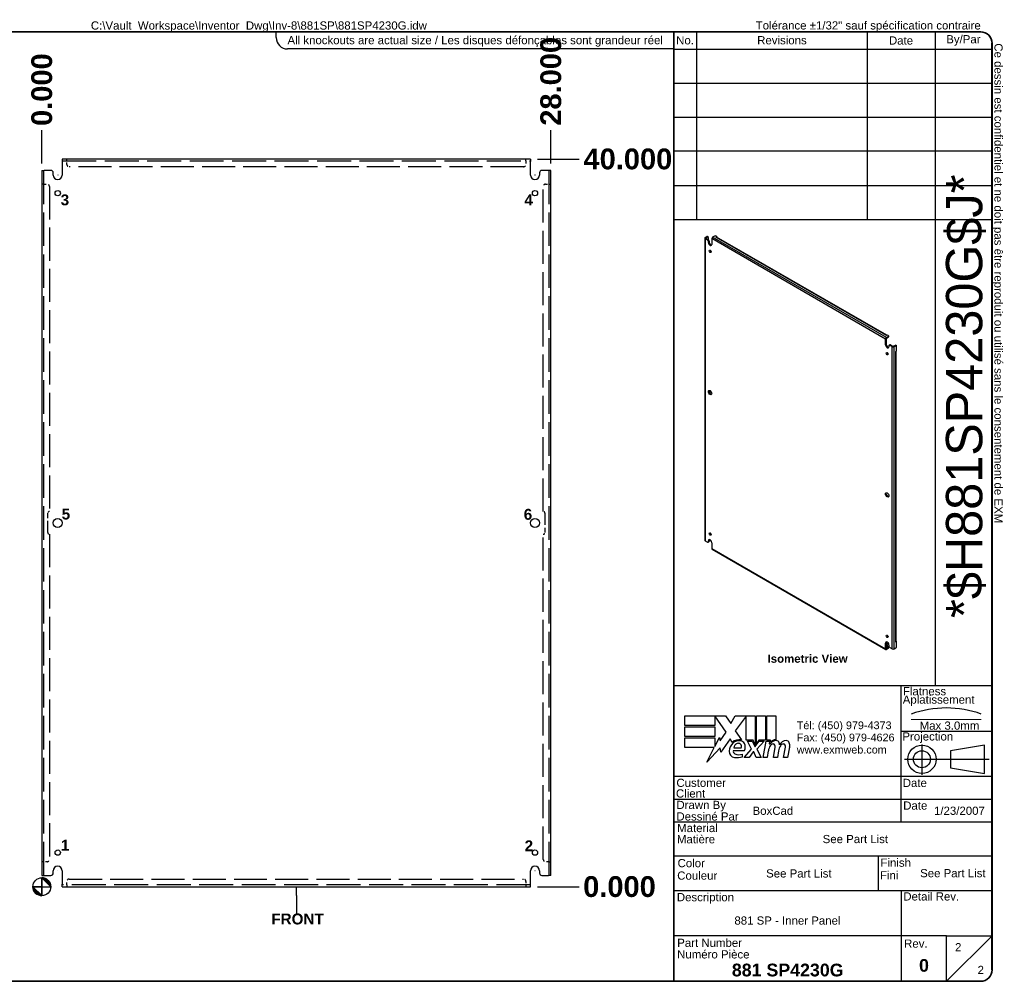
# Model space of a CAD drawing. Header units: inches. Extents: x 3.5 to 85.5, y 2.4 to 55.3.
# Tile 2 of 2: x 31.3 to 85.5, y 2.4 to 55.3. Entities that reach past the tile are written whole.
import ezdxf
from ezdxf.enums import TextEntityAlignment as Align

# ---------------------------------------------------------------- set-up
doc = ezdxf.new("R2010")
doc.units = ezdxf.units.IN
doc.header["$LTSCALE"] = 9.52381
doc.header["$MEASUREMENT"] = 0
for name, pattern in [('CHAIN', [0.7087, 0.4724, -0.0591, 0.1181, -0.0591]), ('DASHED', [0.2067, 0.1654, -0.0413]), ('DASHED_SPACE', [0.2067, 0.1654, -0.0413])]:
    doc.linetypes.add(name, pattern=pattern)
doc.layers.get('0').update_dxf_attribs({"lineweight": 25})
for name, color, linetype, lineweight in [('Centerline(ANSI)', 7, 'Continuous', 25), ('Dimensions(ANSI)', 7, 'Continuous', 25), ('Hidden Edges(ANSI)', 7, 'DASHED_SPACE', 25), ('Sketch Geometry(ANSI)', 7, 'Continuous', 25), ('Symbols(ANSI)', 7, 'Continuous', 25), ('Visible Edges(ANSI)', 7, 'Continuous', 25), ('Visible Tangent Edges(ANSI)', 7, 'Continuous', 25), ('Work Point(ANSI)', 7, 'Continuous', 25)]:
    doc.layers.add(name, color=color, linetype=linetype, lineweight=lineweight)
doc.styles.add('Current-ANSI', font='arial.ttf')
doc.styles.add('Dimension-ANSI', font='arialbd.ttf')
doc.styles.add('Text Style44', font='arialbd.ttf')
doc.styles.add('Text Style83', font='FRE3OF9X.TTF')
doc.dimstyles.new('INCH-ANSI', dxfattribs={"dimscale": 9.52381, "dimtxt": 0.12, "dimasz": 0.098425, "dimexe": 0.04, "dimexo": 0.04, "dimgap": 0.031496, "dimtad": 0, "dimtih": 1, "dimtoh": 1, "dimdec": 3, "dimrnd": 1e-08, "dimzin": 0, "dimdsep": 46, "dimtxsty": 'Dimension-ANSI', "dimcen": 0.09, "dimdle": 0.312, "dimclrd": 179, "dimclre": 179, "dimclrt": 7, "dimadec": 1, "dimazin": 0, "dimtfac": 1, "dimtdec": 3, "dimtofl": 0, "dimtmove": 0, "dimatfit": 3, "dimfxl": 1, "dimtolj": 1, "dimtzin": 4, "dimlwd": 25, "dimlwe": 25, "dimarcsym": 0})
doc.dimstyles.new('INCH-ANSI-VERTICAL', dxfattribs={"dimscale": 9.52381, "dimtxt": 0.12, "dimasz": 0.098425, "dimexe": 0.04, "dimexo": 0.04, "dimgap": 0.031496, "dimtad": 0, "dimtih": 1, "dimtoh": 1, "dimdec": 3, "dimrnd": 1e-08, "dimzin": 0, "dimdsep": 46, "dimtxsty": 'Dimension-ANSI', "dimcen": 0.09, "dimdle": 0.312, "dimclrd": 179, "dimclre": 179, "dimclrt": 7, "dimadec": 1, "dimazin": 0, "dimtfac": 1, "dimtdec": 3, "dimtofl": 0, "dimtmove": 0, "dimatfit": 3, "dimfxl": 1, "dimtolj": 1, "dimtzin": 4, "dimlwd": 25, "dimlwe": 25, "dimarcsym": 0})

# ---------------------------------------------------------------- blocks, each defined once
blk = doc.blocks.new('Origin Indicator Symbol1')
at = {"layer": 'Dimensions(ANSI)'}
h = blk.add_hatch(color=7, dxfattribs=at)
edge = h.paths.add_edge_path(flags=0)
edge.add_line((6.11, 1.393), (6.208, 1.294))
edge.add_arc((6.11, 1.294), 0.0984, 0, 90)
h = blk.add_hatch(color=7, dxfattribs=at)
edge = h.paths.add_edge_path(flags=0)
edge.add_line((6.11, 1.196), (6.011, 1.294))
edge.add_arc((6.11, 1.294), 0.0984, 180, 270)
at = {"layer": 'Dimensions(ANSI)', "color": 7, "linetype": 'Continuous'}
for p, q in [((6.11, 1.393), (6.208, 1.294)), ((6.11, 1.196), (6.011, 1.294))]:
    blk.add_line(p, q, dxfattribs=at)
at = {"layer": 'Dimensions(ANSI)', "color": 7, "linetype": 'Continuous', "flags": 128}
for points in [[(6.11, 1.294), (6.208, 1.294), (6.11, 1.393), (6.11, 1.294)], [(6.11, 1.294), (6.11, 1.393), (6.11, 1.196), (6.11, 1.294)], [(6.11, 1.294), (6.11, 1.196), (6.011, 1.294), (6.11, 1.294)], [(6.11, 1.294), (6.011, 1.294), (6.11, 1.294), (6.11, 1.294)]]:
    blk.add_lwpolyline(points, dxfattribs=at)
at = {"layer": 'Dimensions(ANSI)', "color": 7, "linetype": 'Continuous'}
blk.add_circle((6.11, 1.294), 0.0984, dxfattribs=at)
for start, end in [(0, 90), (180, 270)]:
    blk.add_arc((6.11, 1.294), 0.0984, start, end, dxfattribs=at)
at = {"layer": 'Dimensions(ANSI)', "color": 7}
for points in [[(6.11, 1.294), (6.208, 1.294), (6.11, 1.393), (6.11, 1.294)], [(6.11, 1.294), (6.11, 1.393), (6.11, 1.196), (6.11, 1.294)], [(6.11, 1.294), (6.11, 1.196), (6.011, 1.294), (6.11, 1.294)], [(6.11, 1.294), (6.011, 1.294), (6.11, 1.294)]]:
    blk.add_solid(points, dxfattribs=at)
blk = doc.blocks.new('Datum Identifier4')
at = {"layer": 'Symbols(ANSI)', "color": 7, "linetype": 'Continuous', "lineweight": 25}
for p, q in [((8.91, 1.196), (8.91, 1.294)), ((8.91, 1.196), (8.91, 1.186)), ((8.91, 1.186), (8.91, 1.002))]:
    blk.add_line(p, q, dxfattribs=at)
at = {"layer": 'Symbols(ANSI)', "color": 7, "insert": (8.634, 0.878), "char_height": 0.12, "attachment_point": 7, "line_spacing_factor": 0.25, "style": 'Dimension-ANSI'}
blk.add_mtext('FRONT', dxfattribs=at)
blk = doc.blocks.new('Leader Text1')
at = {"layer": 'Symbols(ANSI)', "color": 7, "insert": (6.317, 8.784), "char_height": 0.12, "attachment_point": 7, "line_spacing_factor": 0.25, "style": 'Dimension-ANSI'}
blk.add_mtext('3', dxfattribs=at)
blk = doc.blocks.new('Leader Text2')
at = {"layer": 'Symbols(ANSI)', "color": 7, "insert": (11.419, 8.785), "char_height": 0.12, "attachment_point": 7, "line_spacing_factor": 0.25, "style": 'Dimension-ANSI'}
blk.add_mtext('4', dxfattribs=at)
blk = doc.blocks.new('Leader Text3')
at = {"layer": 'Symbols(ANSI)', "color": 7, "insert": (6.319, 1.69), "char_height": 0.12, "attachment_point": 7, "line_spacing_factor": 0.25, "style": 'Dimension-ANSI'}
blk.add_mtext('1', dxfattribs=at)
blk = doc.blocks.new('Leader Text4')
at = {"layer": 'Symbols(ANSI)', "color": 7, "insert": (11.421, 1.684), "char_height": 0.12, "attachment_point": 7, "line_spacing_factor": 0.25, "style": 'Dimension-ANSI'}
blk.add_mtext('2', dxfattribs=at)
blk = doc.blocks.new('*D15')
at = {"layer": 'Defpoints', "color": 0, "linetype": 'Continuous', "transparency": 16777216}
for p in [(32.528, 49.216), (32.528, 46.998), (32.528, 46.998)]:
    blk.add_point(p, dxfattribs=at)
at = {"layer": 'Dimensions(ANSI)', "color": 179, "linetype": 'Continuous', "lineweight": 25, "transparency": 16777216}
blk.add_line((32.528, 47.379), (32.528, 49.216), dxfattribs=at)
at = {"layer": 'Dimensions(ANSI)', "color": 7, "linetype": 'Continuous', "lineweight": 25, "transparency": 16777216, "insert": (32.528, 51.441), "char_height": 1.1429, "attachment_point": 5, "rotation": 90, "style": 'Dimension-ANSI'}
blk.add_mtext('\\A1;0.000', dxfattribs=at)
blk = doc.blocks.new('*D16')
at = {"layer": 'Defpoints', "color": 0, "linetype": 'Continuous', "transparency": 16777216}
for p in [(60.528, 49.216), (32.528, 46.998), (60.528, 46.998)]:
    blk.add_point(p, dxfattribs=at)
at = {"layer": 'Dimensions(ANSI)', "color": 179, "linetype": 'Continuous', "lineweight": 25, "transparency": 16777216}
blk.add_line((60.528, 47.379), (60.528, 49.216), dxfattribs=at)
at = {"layer": 'Dimensions(ANSI)', "color": 7, "linetype": 'Continuous', "lineweight": 25, "transparency": 16777216, "insert": (60.528, 51.898), "char_height": 1.1429, "attachment_point": 5, "rotation": 90, "style": 'Dimension-ANSI'}
blk.add_mtext('\\A1;28.000', dxfattribs=at)
blk = doc.blocks.new('*D17')
at = {"layer": 'Defpoints', "color": 0, "linetype": 'Continuous', "transparency": 16777216}
for p in [(59.403, 7.623), (59.403, 7.623), (62.076, 7.623)]:
    blk.add_point(p, dxfattribs=at)
at = {"layer": 'Dimensions(ANSI)', "color": 179, "linetype": 'Continuous', "lineweight": 25, "transparency": 16777216}
blk.add_line((59.784, 7.623), (62.076, 7.623), dxfattribs=at)
at = {"layer": 'Dimensions(ANSI)', "color": 7, "linetype": 'Continuous', "lineweight": 25, "transparency": 16777216, "insert": (64.301, 7.623), "char_height": 1.1429, "attachment_point": 5, "style": 'Dimension-ANSI'}
blk.add_mtext('\\A1;0.000', dxfattribs=at)
blk = doc.blocks.new('*D18')
at = {"layer": 'Defpoints', "color": 0, "linetype": 'Continuous', "transparency": 16777216}
for p in [(59.403, 47.623), (62.076, 47.623), (59.403, 7.623)]:
    blk.add_point(p, dxfattribs=at)
at = {"layer": 'Dimensions(ANSI)', "color": 179, "linetype": 'Continuous', "lineweight": 25, "transparency": 16777216}
blk.add_line((59.784, 47.623), (62.076, 47.623), dxfattribs=at)
at = {"layer": 'Dimensions(ANSI)', "color": 7, "linetype": 'Continuous', "lineweight": 25, "transparency": 16777216, "insert": (64.763, 47.623), "char_height": 1.1429, "attachment_point": 5, "style": 'Dimension-ANSI'}
blk.add_mtext('\\A1;40.000', dxfattribs=at)
blk = doc.blocks.new('Leader Text5')
at = {"layer": 'Symbols(ANSI)', "color": 7, "insert": (6.319, 1.69), "char_height": 0.12, "attachment_point": 7, "line_spacing_factor": 0.25, "style": 'Dimension-ANSI'}
blk.add_mtext('1', dxfattribs=at)
blk = doc.blocks.new('Leader Text6')
at = {"layer": 'Symbols(ANSI)', "color": 7, "insert": (6.328, 5.33), "char_height": 0.12, "attachment_point": 7, "line_spacing_factor": 0.25, "style": 'Dimension-ANSI'}
blk.add_mtext('5', dxfattribs=at)
blk = doc.blocks.new('Leader Text7')
at = {"layer": 'Symbols(ANSI)', "color": 7, "insert": (6.328, 5.33), "char_height": 0.12, "attachment_point": 7, "line_spacing_factor": 0.25, "style": 'Dimension-ANSI'}
blk.add_mtext('5', dxfattribs=at)
blk = doc.blocks.new('Leader Text8')
at = {"layer": 'Symbols(ANSI)', "color": 7, "insert": (11.411, 5.327), "char_height": 0.12, "attachment_point": 7, "line_spacing_factor": 0.25, "style": 'Dimension-ANSI'}
blk.add_mtext('6', dxfattribs=at)
blk = doc.blocks.new('Title Blocks EXM - ANSI B')
for p, q in [((13.372, 3.063), (13.372, 3.17)), ((13.372, 3.17), (13.818, 3.17)), ((13.824, 2.989), (13.701, 3.168)), ((13.701, 3.168), (13.701, 3.063)), ((13.818, 3.17), (13.877, 3.083)), ((13.877, 3.083), (13.923, 3.17)), ((13.923, 3.17), (14.146, 3.17)), ((14.046, 3.166), (13.924, 3.002)), ((14.046, 2.9), (14.046, 3.166)), ((14.146, 3.17), (14.146, 2.842)), ((14.16, 3.17), (14.259, 3.17)), ((14.16, 2.866), (14.16, 3.17)), ((14.259, 3.17), (14.259, 2.9)), ((14.273, 3.17), (14.372, 3.17)), ((14.273, 2.9), (14.273, 3.17)), ((14.372, 3.17), (14.372, 2.905)), ((13.701, 3.063), (13.372, 3.063)), ((13.372, 3.049), (13.701, 3.049)), ((13.372, 2.942), (13.372, 3.049)), ((13.701, 3.049), (13.701, 2.942)), ((13.701, 2.942), (13.372, 2.942)), ((13.372, 2.82), (13.372, 2.927)), ((13.372, 2.927), (13.701, 2.927)), ((13.701, 2.831), (13.752, 2.929)), ((13.701, 2.927), (13.701, 2.831)), ((13.752, 2.929), (13.758, 2.895)), ((13.758, 2.895), (13.824, 2.989)), ((13.924, 3.002), (13.993, 2.903)), ((13.695, 2.82), (13.372, 2.82)), ((13.612, 2.661), (13.695, 2.82)), ((13.87, 2.914), (13.765, 2.768)), ((13.893, 2.876), (13.87, 2.914)), ((13.91, 2.818), (13.99, 2.818)), ((14.121, 2.9), (14.046, 2.9)), ((14.059, 2.891), (14.113, 2.891)), ((14.105, 2.802), (14.059, 2.891)), ((14.113, 2.891), (14.139, 2.83)), ((14.146, 2.842), (14.121, 2.9)), ((14.139, 2.83), (14.146, 2.83)), ((14.146, 2.83), (14.19, 2.891)), ((14.185, 2.9), (14.16, 2.866)), ((14.245, 2.891), (14.164, 2.803)), ((14.259, 2.9), (14.185, 2.9)), ((14.19, 2.891), (14.245, 2.891)), ((14.232, 2.709), (14.264, 2.891)), ((14.264, 2.891), (14.302, 2.891)), ((14.314, 2.9), (14.273, 2.9)), ((14.302, 2.891), (14.299, 2.859)), ((14.299, 2.859), (14.309, 2.859)), ((14.312, 2.88), (14.314, 2.9)), ((14.345, 2.709), (14.365, 2.824)), ((14.457, 2.709), (14.477, 2.824)), ((14.523, 2.823), (14.501, 2.709)), ((13.758, 2.815), (13.612, 2.661)), ((13.765, 2.768), (13.758, 2.815)), ((13.905, 2.788), (14.027, 2.788)), ((14.005, 2.718), (14.005, 2.748)), ((14.023, 2.709), (14.105, 2.802)), ((14.077, 2.709), (14.023, 2.709)), ((14.122, 2.774), (14.077, 2.709)), ((14.13, 2.774), (14.122, 2.774)), ((14.155, 2.709), (14.13, 2.774)), ((14.209, 2.709), (14.155, 2.709)), ((14.164, 2.803), (14.209, 2.709)), ((14.276, 2.709), (14.232, 2.709)), ((14.289, 2.784), (14.276, 2.709)), ((14.389, 2.709), (14.345, 2.709)), ((14.402, 2.784), (14.389, 2.709)), ((14.501, 2.709), (14.457, 2.709))]:
    blk.add_line(p, q)
for centre, radius, start, end in [((13.991, 2.772), 0.133, 134.1684, 176.5646), ((13.968, 2.796), 0.11, 77.079, 133.1785), ((13.968, 2.796), 0.0996, 80.4085, 134.1684), ((13.965, 2.811), 0.056, 109.3797, 172.9975), ((13.959, 2.83), 0.0365, 51.1652, 109.3797), ((13.962, 2.833), 0.0318, 331.4547, 51.1652), ((13.981, 2.843), 0.0507, 23.8445, 85.0802), ((13.941, 2.826), 0.094, 336.1555, 23.8445), ((14.442, 2.757), 0.155, 147.5992, 170), ((14.376, 2.816), 0.08, 89.4776, 147.4114), ((14.346, 2.818), 0.042, 96.03, 147.5992), ((14.37, 2.825), 0.08, 88.7952, 136.5849), ((14.344, 2.839), 0.02, 23.5571, 96.03), ((14.325, 2.831), 0.041, 350, 23.5571), ((14.377, 2.862), 0.0338, 16.9928, 89.4776), ((14.555, 2.759), 0.155, 148.5584, 170.8257), ((14.317, 2.844), 0.096, 3.6169, 16.9928), ((14.486, 2.814), 0.0819, 89.6788, 153.9508), ((14.458, 2.818), 0.042, 96.1027, 147.6083), ((14.456, 2.839), 0.02, 23.5487, 96.1027), ((14.437, 2.831), 0.041, 349.9922, 23.5487), ((14.487, 2.861), 0.035, 18.4748, 89.6788), ((14.429, 2.842), 0.096, 349, 18.4748), ((13.925, 2.776), 0.0658, 176.5646, 261.5605), ((13.936, 2.779), 0.032, 163.5261, 244.6784), ((13.945, 2.911), 0.202, 261.5605, 287.3343), ((13.966, 2.842), 0.102, 244.6784, 292.5609)]:
    blk.add_arc(centre, radius, start, end)
at = {"layer": 'Centerline(ANSI)', "linetype": 'DASHED', "lineweight": 18, "ltscale": 0.507983}
blk.add_line((15.861, 3.128), (16.632, 3.128), dxfattribs=at)
at = {"layer": 'Centerline(ANSI)', "linetype": 'CHAIN', "ltscale": 0.185148}
blk.add_line((15.979, 2.855), (15.979, 2.521), dxfattribs=at)
at = {"layer": 'Centerline(ANSI)', "linetype": 'CHAIN', "ltscale": 0.437897}
blk.add_line((15.786, 2.691), (16.717, 2.691), dxfattribs=at)
at = {"layer": 'Sketch Geometry(ANSI)'}
for p, q in [((13.25, 10.687), (16.625, 10.687)), ((13.5, 10.687), (13.5, 8.625)), ((15.375, 10.687), (15.375, 8.625)), ((16.125, 10.687), (16.125, 3.5)), ((16.75, 10.562), (16.75, 0.375)), ((13.25, 10.5), (16.75, 10.5)), ((13.25, 10.125), (16.75, 10.125)), ((13.25, 9.75), (16.75, 9.75)), ((16.75, 9.375), (13.25, 9.375)), ((13.25, 9), (16.75, 9)), ((16.75, 9), (16.75, 8.625)), ((13.25, 8.625), (16.75, 8.625)), ((16.75, 3.5), (13.25, 3.5)), ((15.75, 2), (15.75, 3.5)), ((15.75, 3), (16.75, 3)), ((16.669, 2.847), (16.294, 2.785)), ((16.669, 2.535), (16.669, 2.847)), ((16.294, 2.785), (16.294, 2.598)), ((16.75, 2.5), (13.25, 2.5)), ((16.294, 2.598), (16.669, 2.535)), ((16.75, 2.25), (13.25, 2.25)), ((16.75, 2), (13.25, 2)), ((13.25, 1.629), (16.75, 1.629)), ((15.499, 1.629), (15.499, 1.25)), ((13.25, 1.25), (16.75, 1.25)), ((15.75, 1.25), (15.75, 0.75)), ((15.75, 0.75), (13.25, 0.75)), ((16.25, 0.75), (15.75, 0.75)), ((15.75, 0.75), (15.75, 0.25)), ((16.25, 0.25), (16.25, 0.75)), ((16.25, 0.75), (16.75, 0.75)), ((16.25, 0.25), (16.75, 0.75)), ((16.625, 0.25), (13.25, 0.25))]:
    blk.add_line(p, q, dxfattribs=at)
at = {"layer": 'Sketch Geometry(ANSI)', "linetype": 'Continuous', "lineweight": 35}
for p, q in [((13.25, 8.625), (13.25, 10.687)), ((13.25, 8.625), (13.25, 3.5)), ((13.25, 0.25), (13.25, 3.5))]:
    blk.add_line(p, q, dxfattribs=at)
at = {"layer": 'Sketch Geometry(ANSI)'}
for radius in [0.156, 0.0935]:
    blk.add_circle((15.979, 2.691), radius, dxfattribs=at)
for centre, radius, start, end in [((16.625, 10.562), 0.125, 0, 90), ((16.247, 2.112), 1.143, 70.2973, 109.7027), ((16.625, 0.375), 0.125, 270, 0)]:
    blk.add_arc(centre, radius, start, end, dxfattribs=at)
at = {"layer": 'Symbols(ANSI)', "color": 7, "char_height": 0.09, "style": 'Current-ANSI'}
for s, insert, width, attachment_point in [('No.', (13.373, 10.595), 0.25039, 5), ('Revisions', (14.439, 10.596), 1.87331, 5), ('Date', (15.749, 10.593), 0.75135, 5), ('By/Par', (16.435, 10.594), 0.62202, 5), ('Date', (15.773, 2.136), 0.26554, 7), ('Rev.', (15.783, 0.618), 0.25854, 7)]:
    blk.add_mtext(s, dxfattribs=dict(at, insert=insert, width=width, attachment_point=attachment_point))
for s, insert, attachment_point in [('\\fArial|b1|i0;\\H0.0900;Isometric View', (14.281, 3.842), 1), ('Flatness', (15.77, 3.393), 7), ('Aplatissement', (15.768, 3.275), 7), ('Max 3.0mm', (15.954, 3.015), 7), ('Projection', (15.764, 2.87), 7), ('Customer', (13.278, 2.386), 7), ('Date', (15.768, 2.385), 7), ('Client', (13.273, 2.269), 7), ('Drawn By', (13.278, 2.117), 7), ('Dessiné Par', (13.278, 2.016), 7), ('Material', (13.286, 1.889), 7), ('Matière', (13.284, 1.766), 7), ('Color', (13.291, 1.503), 7), ('Finish', (15.523, 1.508), 7), ('Couleur', (13.287, 1.366), 7), ('Fini', (15.518, 1.37), 7), ('Description', (13.283, 1.103), 7), ('Detail Rev.', (15.774, 1.137), 7), ('Part Number', (13.287, 0.627), 7), ('Numéro Pièce', (13.286, 0.5), 7)]:
    blk.add_mtext(s, dxfattribs=dict(at, insert=insert, attachment_point=attachment_point))
at = {"layer": 'Symbols(ANSI)', "color": 7, "insert": (14.602, 3.107), "char_height": 0.085, "attachment_point": 1, "line_spacing_factor": 0.944221, "style": 'Current-ANSI'}
blk.add_mtext('\\fArial|b0|i0;\\H0.0850;Tél: (450) 979-4373\\PFax: (450) 979-4626\\Pwww.exmweb.com', dxfattribs=at)
at = {"layer": 'Symbols(ANSI)', "color": 7, "style": 'Current-ANSI'}
for tag, p in [('REV1', (13.375, 10.313)), ('REV1DATE', (15.75, 10.31)), ('REV1BY', (16.437, 10.313)), ('REV2', (13.373, 9.938)), ('REV2DATE', (15.747, 9.941)), ('REV2BY', (16.437, 9.938)), ('REV3', (13.374, 9.563)), ('REV3DATE', (15.752, 9.563)), ('REV3BY', (16.437, 9.564)), ('REV4', (13.377, 9.188)), ('REV4DATE', (15.752, 9.188)), ('REV4BY', (16.441, 9.188)), ('REV5', (13.373, 8.813)), ('REV5DATE', (15.752, 8.813)), ('REV5BY', (16.438, 8.811)), ('MFG_APPROVED_DATE', (16.393, 2.374)), ('DETAIL_REV', (16.249, 0.926))]:
    blk.add_attdef(tag, text='', height=0.09, dxfattribs=at).set_placement(p, align=Align.MIDDLE_CENTER)
for tag, p in [('REV1DESC', (13.526, 10.31)), ('REV2DESC', (13.525, 9.937)), ('REV3DESC', (13.528, 9.564)), ('REV4DESC', (13.533, 9.19)), ('REV5DESC', (13.532, 8.811)), ('COMPANY', (14.12, 2.375))]:
    blk.add_attdef(tag, text='', height=0.09, dxfattribs=at).set_placement(p, align=Align.MIDDLE_LEFT)
at = {"layer": 'Symbols(ANSI)', "color": 7, "style": 'Text Style83'}
blk.add_attdef('BARCODE_001', (16.643, 4.244), '', height=0.4, rotation=90, dxfattribs=at)
at = {"layer": 'Symbols(ANSI)', "color": 7}
for tag, p, height, style in [('AUTHOR_001', (14.116, 2.08), 0.09, 'Current-ANSI'), ('IDW_DATE_001', (16.112, 2.08), 0.09, 'Current-ANSI'), ('MATERIEL_001', (14.887, 1.769), 0.09, 'Current-ANSI'), ('COLOR_001', (14.265, 1.391), 0.09, 'Current-ANSI'), ('FINISH_001', (15.959, 1.394), 0.09, 'Current-ANSI'), ('IDW_DESC_001', (13.916, 0.873), 0.09, 'Current-ANSI'), ('Sheet_Number_001', (16.343, 0.58), 0.09, 'Current-ANSI'), ('IDW_NAME_001', (13.888, 0.304), 0.14, 'Text Style44'), ('IDW_REV_001', (15.947, 0.355), 0.14, 'Text Style44'), ('Number_of_sheets_001', (16.591, 0.33), 0.09, 'Current-ANSI')]:
    blk.add_attdef(tag, p, '', height=height, dxfattribs=dict(at, style=style))
blk = doc.blocks.new('Borders EXM - B (Inch) - B')
at = {"layer": 'Sketch Geometry(ANSI)', "linetype": 'Continuous', "lineweight": 35}
for p, q in [((16.438, 10.692), (0.437, 10.692)), ((16.562, 0.38), (16.562, 10.567)), ((0.437, 0.255), (16.438, 0.255))]:
    blk.add_line(p, q, dxfattribs=at)
at = {"layer": 'Sketch Geometry(ANSI)'}
for p, q in [((8.688, 10.63), (8.688, 10.692)), ((13.062, 10.692), (13.062, 10.505)), ((13.062, 10.505), (8.812, 10.505))]:
    blk.add_line(p, q, dxfattribs=at)
blk.add_arc((8.812, 10.63), 0.125, 180, 270, dxfattribs=at)
at = {"layer": 'Sketch Geometry(ANSI)', "linetype": 'Continuous', "lineweight": 35}
for centre, start, end in [((16.438, 10.567), 0, 90), ((16.438, 0.38), 270, 0)]:
    blk.add_arc(centre, 0.125, start, end, dxfattribs=at)
at = {"layer": 'Symbols(ANSI)', "color": 7, "char_height": 0.09, "style": 'Current-ANSI'}
for s, insert, attachment_point in [('Tolérance ±1/32" sauf spécification contraire', (13.963, 10.692), 7), ('All knockouts are actual size / Les disques défonçables sont grandeur réel', (8.812, 10.647), 1)]:
    blk.add_mtext(s, dxfattribs=dict(at, insert=insert, attachment_point=attachment_point))
at = {"layer": 'Symbols(ANSI)', "color": 7, "insert": (16.562, 10.567), "char_height": 0.09, "attachment_point": 7, "rotation": 270, "style": 'Current-ANSI'}
blk.add_mtext('Ce dessin est confidentiel et ne doit pas être reproduit ou utilisé sans le consentement de EXM', dxfattribs=at)
at = {"layer": 'Symbols(ANSI)', "color": 7, "style": 'Current-ANSI'}
blk.add_attdef('FILENAME_AND_PATH_001', (6.649, 10.718), '', height=0.09, dxfattribs=at)

msp = doc.modelspace()

# ---------------------------------------------------------------- linework, layer by layer
at = {"layer": 'Hidden Edges(ANSI)', "ltscale": 1.186445}
for p, q in [((33.6528, 47.5179), (59.4028, 47.5179)), ((59.4028, 7.7279), (33.6528, 7.7279))]:
    msp.add_line(p, q, dxfattribs=at)
at = {"layer": 'Hidden Edges(ANSI)', "ltscale": 0.039899}
for p, q in [((33.9026, 47.5179), (33.9026, 47.6229)), ((33.9028, 47.5179), (33.9028, 47.6229)), ((59.1528, 47.5179), (59.1528, 47.6229)), ((59.153, 47.5179), (59.153, 47.6229)), ((32.6328, 46.2481), (32.5278, 46.2481)), ((32.6328, 46.2479), (32.5278, 46.2479)), ((60.4228, 46.2481), (60.5278, 46.2481)), ((60.4228, 46.2479), (60.5278, 46.2479)), ((32.6328, 8.9979), (32.5278, 8.9979)), ((32.6328, 8.9977), (32.5278, 8.9977)), ((60.4228, 8.9979), (60.5278, 8.9979)), ((60.4228, 8.9977), (60.5278, 8.9977)), ((33.9026, 7.7279), (33.9026, 7.6229)), ((33.9028, 7.7279), (33.9028, 7.6229)), ((59.1528, 7.7279), (59.1528, 7.6229)), ((59.153, 7.7279), (59.153, 7.6229))]:
    msp.add_line(p, q, dxfattribs=at)
at = {"layer": 'Hidden Edges(ANSI)', "ltscale": 0.01845}
for p, q in [((33.9028, 47.5179), (33.9028, 47.4869)), ((59.1528, 47.5179), (59.1528, 47.4869)), ((32.6328, 46.2479), (32.6638, 46.2479)), ((60.4228, 46.2479), (60.3918, 46.2479)), ((32.6328, 8.9979), (32.6638, 8.9979)), ((60.4228, 8.9979), (60.3918, 8.9979)), ((33.9028, 7.7279), (33.9028, 7.7589)), ((59.1528, 7.7279), (59.1528, 7.7589))]:
    msp.add_line(p, q, dxfattribs=at)
at = {"layer": 'Hidden Edges(ANSI)', "ltscale": 0.059707}
for p, q in [((33.9028, 47.3299), (33.9028, 47.4869)), ((59.1528, 47.4869), (59.1528, 47.3299)), ((32.6638, 46.2479), (32.8208, 46.2479)), ((60.2348, 46.2479), (60.3918, 46.2479)), ((32.8208, 8.9979), (32.6638, 8.9979)), ((60.3918, 8.9979), (60.2348, 8.9979)), ((33.9028, 7.7589), (33.9028, 7.9159)), ((59.1528, 7.9159), (59.1528, 7.7589))]:
    msp.add_line(p, q, dxfattribs=at)
at = {"layer": 'Hidden Edges(ANSI)', "ltscale": 1.151888}
for p, q in [((59.0278, 47.2049), (34.0278, 47.2049)), ((34.0278, 8.0409), (59.0278, 8.0409))]:
    msp.add_line(p, q, dxfattribs=at)
at = {"layer": 'Hidden Edges(ANSI)', "ltscale": 1.171686}
for p, q in [((32.6328, 8.2479), (32.6328, 46.9979)), ((60.4228, 46.9979), (60.4228, 8.2479))]:
    msp.add_line(p, q, dxfattribs=at)
at = {"layer": 'Hidden Edges(ANSI)', "ltscale": 1.15304}
for p, q in [((32.9458, 46.1229), (32.9458, 28.2479)), ((60.1098, 28.2479), (60.1098, 46.1229)), ((32.9458, 26.9979), (32.9458, 9.1229)), ((60.1098, 9.1229), (60.1098, 26.9979))]:
    msp.add_line(p, q, dxfattribs=at)
at = {"layer": 'Hidden Edges(ANSI)', "ltscale": 0.404839}
for p, q in [((32.8523, 27.0914), (32.8523, 28.1544)), ((60.2033, 28.1544), (60.2033, 27.0914))]:
    msp.add_line(p, q, dxfattribs=at)
at = {"layer": 'Hidden Edges(ANSI)', "ltscale": 0.074697}
for centre, start, end in [((34.0278, 47.3299), 180, 270), ((59.0278, 47.3299), 270, 0), ((32.8208, 46.1229), 0, 90), ((60.2348, 46.1229), 90, 180), ((32.8208, 9.1229), 270, 0), ((60.2348, 9.1229), 180, 270), ((34.0278, 7.9159), 90, 180), ((59.0278, 7.9159), 0, 90)]:
    msp.add_arc(centre, 0.125, start, end, dxfattribs=at)
at = {"layer": 'Hidden Edges(ANSI)', "ltscale": 0.055848}
for centre, start, end in [((32.9458, 28.1544), 90, 180), ((60.1098, 28.1544), 0, 90), ((32.9458, 27.0914), 180, 270), ((60.1098, 27.0914), 270, 0)]:
    msp.add_arc(centre, 0.0935, start, end, dxfattribs=at)
at = {"layer": 'Visible Edges(ANSI)'}
for p, q in [((59.4028, 47.6229), (33.6528, 47.6229)), ((33.6528, 47.6229), (33.6528, 47.4869)), ((33.6528, 47.4869), (33.6528, 46.7479)), ((59.4028, 47.6229), (59.4028, 47.4869)), ((59.4028, 46.7479), (59.4028, 47.4869)), ((32.5278, 46.9979), (32.6638, 46.9979)), ((32.5278, 46.9979), (32.5278, 8.2479)), ((33.0278, 46.9979), (32.6638, 46.9979)), ((33.1528, 46.7479), (33.1528, 46.8729)), ((59.9028, 46.8729), (59.9028, 46.7479)), ((60.3918, 46.9979), (60.0278, 46.9979)), ((60.5278, 46.9979), (60.3918, 46.9979)), ((60.5278, 8.2479), (60.5278, 46.9979)), ((69.0086, 43.3094), (69.1017, 43.3632)), ((69.0475, 43.2869), (69.1407, 43.3407)), ((69.1345, 43.3665), (69.1735, 43.344)), ((69.5194, 43.39), (69.4262, 43.3362)), ((69.6079, 43.3341), (69.6585, 43.3633)), ((69.608, 43.334), (69.6079, 43.3341)), ((69.6081, 43.3341), (69.608, 43.334)), ((69.6585, 43.3633), (69.6122, 43.39)), ((79.0027, 37.9343), (69.6438, 43.3376)), ((69.6585, 43.3633), (69.6585, 43.3291)), ((68.9876, 43.2803), (68.9876, 26.6697)), ((69.1437, 43.1731), (69.0086, 43.2511)), ((69.0475, 43.2736), (69.1827, 43.1956)), ((69.1871, 43.3139), (69.1871, 43.1928)), ((69.1901, 43.0392), (69.1901, 43.0928)), ((69.2291, 43.1153), (69.2291, 43.0617)), ((69.2357, 43.018), (69.2569, 43.0057)), ((69.3033, 42.9254), (69.3033, 42.9138)), ((69.3757, 43.2488), (69.3757, 42.932)), ((69.3033, 42.6027), (69.3033, 42.5318)), ((78.9817, 37.9222), (78.9816, 37.9222)), ((78.9816, 37.9222), (78.9817, 37.9222)), ((79.0322, 37.9514), (78.9817, 37.9222)), ((79.0786, 37.9246), (79.0322, 37.9514)), ((78.9349, 37.413), (78.9349, 37.7298)), ((78.9739, 37.7523), (78.9739, 37.4355)), ((78.9854, 37.8172), (79.0786, 37.871)), ((78.9854, 37.7722), (79.0786, 37.826)), ((79.0978, 37.8978), (79.0978, 37.8528)), ((79.1341, 37.3895), (79.1731, 37.412)), ((79.3021, 37.3082), (79.1669, 37.3862)), ((79.2059, 37.4087), (79.341, 37.3307)), ((79.4572, 37.3845), (79.364, 37.3307)), ((79.529, 37.3652), (79.49, 37.3877)), ((79.1205, 37.3594), (79.1205, 37.3058)), ((79.4962, 37.362), (79.403, 37.3082)), ((79.492, 37.0382), (79.5426, 37.0674)), ((79.492, 37.0381), (79.492, 37.0382)), ((79.4921, 37.0381), (79.492, 37.0381)), ((79.513, 21.0997), (79.513, 37.0503)), ((79.5426, 37.0674), (79.5426, 37.3352)), ((69.2296, 34.8515), (69.2296, 34.8749)), ((69.2686, 34.9016), (69.2686, 34.7873)), ((69.3033, 34.7272), (69.2953, 34.7226)), ((69.3033, 34.7272), (69.3033, 34.7157)), ((69.0086, 26.6405), (69.1437, 26.5625)), ((69.1765, 26.5593), (69.2155, 26.5818)), ((69.1901, 26.5893), (69.1901, 26.6429)), ((69.2291, 26.6654), (69.2291, 26.6118)), ((69.2897, 27.0349), (69.2786, 27.0285)), ((69.3757, 26.5357), (69.3757, 26.219)), ((69.3905, 26.1863), (78.9497, 20.6673)), ((78.9349, 20.6999), (78.9349, 21.0167)), ((78.9739, 21.0392), (78.9739, 20.7225)), ((78.9739, 21.0178), (78.9858, 21.0109)), ((78.9816, 20.8208), (78.9817, 20.8208)), ((78.9817, 20.8207), (78.9816, 20.8208)), ((79.0322, 20.8499), (78.9817, 20.8207)), ((79.0786, 20.7696), (78.9854, 20.7158)), ((79.0786, 20.7246), (78.9854, 20.6708)), ((78.9932, 20.9081), (78.9932, 20.8408)), ((79.0322, 20.9306), (79.0322, 20.8633)), ((79.0322, 20.8499), (79.0786, 20.8232)), ((79.0978, 20.7514), (79.0978, 20.7964)), ((79.1205, 20.9096), (79.1205, 20.856)), ((79.1669, 20.7756), (79.3021, 20.6976)), ((79.403, 20.6976), (79.4962, 20.7514)), ((79.5426, 21.0996), (79.492, 21.0704)), ((79.492, 21.0704), (79.492, 21.0705)), ((79.492, 21.0705), (79.4921, 21.0705)), ((79.513, 21.1167), (79.5426, 21.0996)), ((79.5426, 20.8318), (79.5426, 21.0996)), ((32.5278, 8.2479), (32.6638, 8.2479)), ((32.6638, 8.2479), (33.0278, 8.2479)), ((33.1528, 8.3729), (33.1528, 8.4979)), ((33.6528, 8.4979), (33.6528, 7.7589)), ((59.4028, 7.7589), (59.4028, 8.4979)), ((59.9028, 8.4979), (59.9028, 8.3729)), ((60.0278, 8.2479), (60.3918, 8.2479)), ((60.5278, 8.2479), (60.3918, 8.2479)), ((33.6528, 7.6229), (33.6528, 7.7589)), ((33.6528, 7.6229), (59.4028, 7.6229)), ((59.4028, 7.6229), (59.4028, 7.7589))]:
    msp.add_line(p, q, dxfattribs=at)
for centre, radius in [((33.4028, 45.7479), 0.145), ((59.6528, 45.7479), 0.145), ((33.4028, 27.6229), 0.25), ((59.6528, 27.6229), 0.25), ((33.4028, 9.4979), 0.145), ((59.6528, 9.4979), 0.145)]:
    msp.add_circle(centre, radius, dxfattribs=at)
for centre, radius, start, end in [((33.0278, 46.8729), 0.125, 0, 90), ((33.4028, 46.7479), 0.25, 180, 0), ((59.6528, 46.7479), 0.25, 180, 0), ((60.0278, 46.8729), 0.125, 90, 180), ((33.4028, 8.4979), 0.25, 0, 180), ((59.6528, 8.4979), 0.25, 0, 180), ((33.0278, 8.3729), 0.125, 270, 0), ((60.0278, 8.3729), 0.125, 180, 270)]:
    msp.add_arc(centre, radius, start, end, dxfattribs=at)
for centre, major_axis, start_param, end_param in [((69.1017, 43.3097), (0.0328, 0.0568), 0, 0.7853982), ((69.1407, 43.2872), (0.0328, 0.0568), 5.4977871, 7.0685835), ((69.4262, 43.2779), (0.0357, 0.0618), 0.7853982, 2.3561945), ((69.5658, 43.3632), (0.0656, 0), 0.7853982, 2.3561945), ((69.6081, 43.2758), (0.0357, 0.0618), 0, 0.7853982), ((69.059, 43.2803), (-0.0714, 0), 5.4977871, 7.0685835), ((69.059, 43.2803), (-0.0163, 0), 5.4977871, 7.0685835), ((69.1437, 43.1195), (0.0328, -0.0568), 0.7853982, 2.3561945), ((69.1827, 43.1421), (-0.0328, 0.0568), 3.9269908, 5.4977871), ((69.2829, 42.9856), (0.0656, -0.1137), 3.9269908, 7.0685835), ((69.3219, 43.0081), (0.0656, -0.1137), 3.9269908, 5.9816518), ((69.2569, 42.9522), (-0.0328, 0.0568), 3.9269908, 5.4977871), ((69.3219, 42.5794), (0.0381, -0.0659), 3.679154, 5.7456239), ((78.9817, 37.864), (0.0357, 0.0618), 0.7311589, 0.7853982), ((79.0322, 37.8978), (0.0656, 0), 5.4977871, 7.0685835), ((78.9854, 37.7589), (0.0357, 0.0618), 0.7853982, 2.3561945), ((79.0277, 37.3594), (0.0656, -0.1137), 3.9269908, 7.0685835), ((78.9854, 37.7589), (0.0081, 0.0141), 0.7853982, 2.3561945), ((79.0667, 37.3819), (0.0656, -0.1137), 3.9269908, 5.9816518), ((79.0322, 37.8528), (0.0656, 0), 5.4977871, 6.2831853), ((79.1669, 37.3326), (-0.0328, 0.0568), 5.4977871, 7.0685835), ((79.2059, 37.3551), (-0.0328, 0.0568), 5.4977871, 6.2831853), ((79.4572, 37.3309), (0.0328, 0.0568), 0, 0.7853982), ((79.4962, 37.3084), (0.0328, 0.0568), 5.4977871, 7.0685835), ((79.0667, 36.9533), (0.0381, -0.0659), 3.679154, 5.7456239), ((79.3525, 37.3373), (0.0714, 0), 3.9269908, 5.4977871), ((79.3525, 37.3373), (0.0163, 0), 3.9269908, 5.4977871), ((79.4416, 37.0673), (0.0714, 0), 5.4977871, 5.5520264), ((69.3219, 34.81), (-0.0656, 0.1137), 0.3015335, 2.8400592), ((69.3033, 34.7673), (0.0245, -0.0425), 3.9269908, 5.4977871), ((79.0667, 29.1838), (-0.0656, 0.1137), 0.3015335, 2.8400592), ((69.3219, 27.0405), (0.0381, -0.0659), 3.679154, 5.7456239), ((69.059, 26.6697), (-0.0714, 0), 0, 0.7853982), ((69.1437, 26.6161), (0.0328, -0.0568), 5.4977871, 7.0685835), ((69.2829, 26.5893), (-0.0656, 0.1137), 3.9269908, 7.0685835), ((69.1827, 26.6386), (0.0328, -0.0568), 0, 0.7853982), ((69.3219, 26.6118), (-0.0656, 0.1137), 0.3015335, 0.7853982), ((69.2569, 27.0917), (0.0328, -0.0568), 0, 0.7628134), ((69.4262, 26.2481), (-0.0357, -0.0618), 5.4977871, 6.2831853), ((79.0667, 21.4143), (0.0381, -0.0659), 3.679154, 5.7456239), ((79.0277, 20.9631), (-0.0656, 0.1137), 3.9269908, 7.0685835), ((78.9854, 20.7291), (-0.0357, -0.0618), 5.4977871, 7.0685835), ((79.0667, 20.9857), (-0.0656, 0.1137), 0.3015335, 0.7853982), ((78.9468, 20.9349), (0.0328, -0.0568), 0.7853982, 1.7325469), ((78.9854, 20.7291), (-0.0081, -0.0141), 5.4977871, 7.0685835), ((78.9817, 20.8341), (0.0081, 0.0141), 3.9269908, 5.4977871), ((78.9858, 20.9574), (-0.0328, 0.0568), 3.9269908, 5.4977871), ((78.9817, 20.8341), (0.0357, 0.0618), 5.2663139, 5.4977871), ((79.0322, 20.7964), (0.0656, 0), 5.4977871, 7.0685835), ((79.0322, 20.7514), (0.0656, 0), 5.4977871, 6.2831853), ((79.1669, 20.8292), (-0.0328, 0.0568), 0.7853982, 2.3561945), ((79.3525, 20.7267), (0.0714, 0), 3.9269908, 5.4977871), ((79.4416, 21.0997), (0.0714, 0), 5.4977871, 6.2831853), ((79.4962, 20.805), (-0.0328, -0.0568), 0.7853982, 2.3561945)]:
    msp.add_ellipse(centre, major_axis=major_axis, ratio=0.5773503, start_param=start_param, end_param=end_param, dxfattribs=at)
for centre, major_axis in [((69.2829, 42.5569), (0.0381, -0.0659)), ((79.0277, 36.9308), (0.0381, -0.0659)), ((69.2829, 34.7875), (0.0656, -0.1137)), ((79.0277, 29.1613), (0.0656, -0.1137)), ((69.2829, 27.018), (0.0381, -0.0659)), ((79.0277, 21.3918), (0.0381, -0.0659))]:
    msp.add_ellipse(centre, major_axis=major_axis, ratio=0.5773503, dxfattribs=at)
at = {"layer": 'Visible Tangent Edges(ANSI)'}
for p, q in [((69.1017, 43.3632), (69.1407, 43.3407)), ((78.9854, 37.8172), (69.4262, 43.3362)), ((78.9817, 37.9222), (69.6081, 43.3341)), ((69.0086, 43.2511), (69.0086, 26.6405)), ((69.0475, 43.2736), (69.0475, 43.2869)), ((69.1827, 43.1956), (69.1437, 43.1731)), ((69.1901, 43.0928), (69.2291, 43.1153)), ((69.1901, 43.0392), (69.2291, 43.0617)), ((69.2569, 43.0057), (69.2428, 42.9976)), ((69.2953, 42.9207), (69.3033, 42.9254)), ((78.9349, 37.7298), (69.3757, 43.2488)), ((78.9349, 37.413), (78.9739, 37.4355)), ((79.0786, 37.871), (79.0786, 37.826)), ((79.1669, 37.3862), (79.2059, 37.4087)), ((79.4572, 37.3845), (79.4962, 37.362)), ((79.3021, 20.6976), (79.3021, 37.3082)), ((79.403, 20.6976), (79.403, 37.3082)), ((79.4921, 21.0705), (79.4921, 37.0381)), ((69.2686, 34.7873), (69.2528, 34.7782)), ((69.1901, 26.6429), (69.2291, 26.6654)), ((69.2291, 26.6118), (69.1901, 26.5893)), ((69.3026, 27.0645), (69.2718, 27.0467)), ((69.3757, 26.219), (78.9349, 20.6999)), ((78.9349, 21.0167), (78.9739, 21.0392)), ((78.9858, 21.0109), (78.9739, 21.0041)), ((78.9932, 20.8408), (78.9739, 20.8519)), ((78.9817, 20.8208), (78.9739, 20.8253)), ((78.9854, 20.7158), (78.9739, 20.7225)), ((78.9932, 20.9081), (79.0322, 20.9306)), ((79.0786, 20.7696), (79.0786, 20.7246))]:
    msp.add_line(p, q, dxfattribs=at)
at = {"layer": 'Work Point(ANSI)', "linetype": 'CHAIN', "ltscale": 0.000455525}
for p, q in [((33.4053, 46.7479), (33.4003, 46.7479)), ((33.4028, 46.7504), (33.4028, 46.7454)), ((59.6553, 46.7479), (59.6503, 46.7479)), ((59.6528, 46.7504), (59.6528, 46.7454)), ((33.4053, 8.4979), (33.4003, 8.4979)), ((33.4053, 8.4979), (33.4003, 8.4979)), ((33.4028, 8.5004), (33.4028, 8.4954)), ((33.4028, 8.5004), (33.4028, 8.4954)), ((59.6553, 8.4979), (59.6503, 8.4979)), ((59.6553, 8.4979), (59.6503, 8.4979)), ((59.6528, 8.5004), (59.6528, 8.4954)), ((59.6528, 8.5004), (59.6528, 8.4954)), ((32.5303, 7.6229), (32.5253, 7.6229)), ((32.5278, 7.6254), (32.5278, 7.6204))]:
    msp.add_line(p, q, dxfattribs=at)

# ---------------------------------------------------------------- block references
at = {"xscale": 5, "yscale": 5, "zscale": 5}
for name, p, values in [('Borders EXM - B (Inch) - B', (1.9792, 1.1515), {'FILENAME_AND_PATH_001': 'C:\\Vault_Workspace\\Inventor_Dwg\\Inv-8\\881SP\\881SP4230G.idw'}), ('Title Blocks EXM - ANSI B', (1.0417, 1.1742), {'COLOR_001': 'See Part List', 'AUTHOR_001': 'BoxCad', 'IDW_DATE_001': '1/23/2007', 'IDW_REV_001': '0', 'Sheet_Number_001': '2', 'Number_of_sheets_001': '2', 'IDW_DESC_001': '881 SP - Inner Panel', 'IDW_NAME_001': '881 SP4230G', 'BARCODE_001': '*$H881SP4230G$J*', 'FINISH_001': 'See Part List', 'MATERIEL_001': 'See Part List'})]:
    msp.add_blockref(name, p, dxfattribs=at).add_auto_attribs(values)
at = {"layer": 'Dimensions(ANSI)', "xscale": 5, "yscale": 5, "zscale": 5}
msp.add_blockref('Origin Indicator Symbol1', (1.9792, 1.1515), dxfattribs=at)
at = {"layer": 'Symbols(ANSI)', "xscale": 5, "yscale": 5, "zscale": 5}
for name in ['Leader Text1', 'Leader Text2', 'Leader Text6', 'Leader Text7', 'Leader Text8', 'Leader Text3', 'Leader Text5', 'Leader Text4', 'Datum Identifier4']:
    msp.add_blockref(name, (1.9792, 1.1515), dxfattribs=at)

# ---------------------------------------------------------------- dimensions: what is measured, and where the dimension line sits
at = {"layer": 'Dimensions(ANSI)', "color": 179, "linetype": 'Continuous', "lineweight": 25, "true_color": 0x262658}
for feature_location, offset, dtype, origin, dimstyle, picture, middle in [((60.5278, 46.9979), (0, 2.218), 1, (32.5278, 46.9979), 'INCH-ANSI-VERTICAL', '*D16', (60.5278, 51.8983)), ((32.5278460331, 46.9979208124), (0, 2.2179974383), 1, (32.5278460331, 46.9979208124), 'INCH-ANSI-VERTICAL', '*D15', (32.5278460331, 51.4406518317)), ((59.4028, 47.6229), (2.673, 0), 0, (59.4028, 7.6229), 'INCH-ANSI', '*D18', (64.7632, 47.6229)), ((59.4028460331, 7.6229208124), (2.6729723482, 0), 0, (59.4028460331, 7.6229208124), 'INCH-ANSI', '*D17', (64.3005519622, 7.6229208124))]:
    dim = msp.add_ordinate_dim(feature_location=feature_location, offset=offset, dtype=dtype, origin=origin, dimstyle=dimstyle, override={"dimgap": 0.031496, "dimtad": 0, "dimdec": 3, "dimlfac": 1, "dimtol": 0, "dimlim": 0, "dimtp": 0, "dimtm": 0, "dimtdec": 3}, dxfattribs=at)
    dim.commit()
    dim.dimension.update_dxf_attribs({"geometry": picture, "text_midpoint": middle})

doc.saveas('drawing.dxf')
